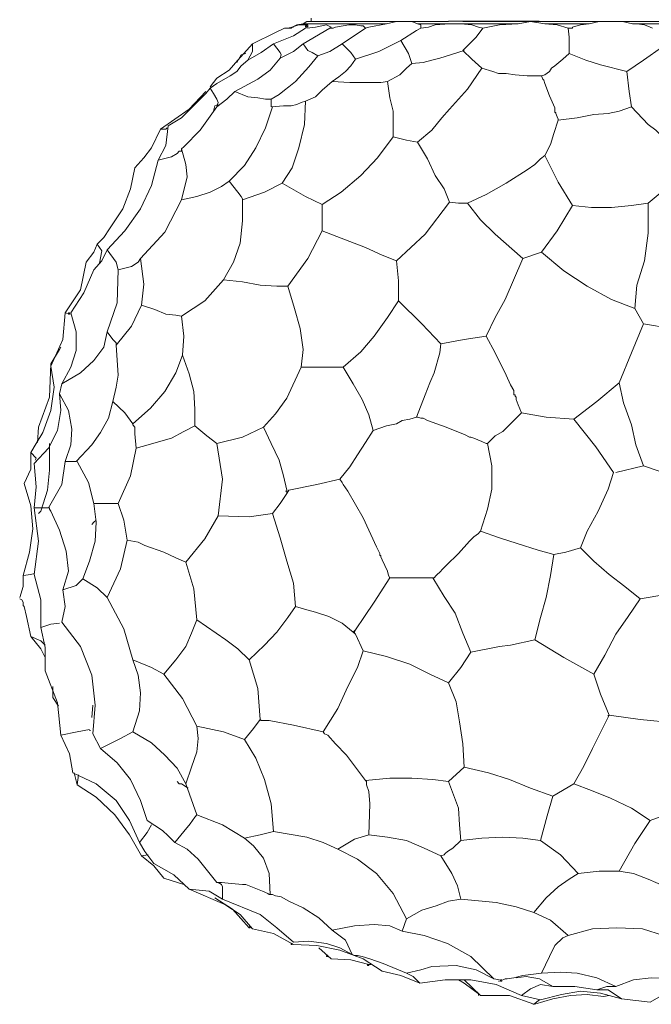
# Model space of a CAD drawing. Header units: inches. Extents: x 74 to 225, y -126 to 294.
# Tile 1 of 4: x 74 to 157, y -126 to 3. Entities that reach past the tile are written whole.
import ezdxf

# ---------------------------------------------------------------- set-up
doc = ezdxf.new("R2010")
doc.units = ezdxf.units.IN
doc.header["$MEASUREMENT"] = 0
doc.layers.add('Livello 1', color=7, linetype='Continuous')

msp = doc.modelspace()

# ---------------------------------------------------------------- linework, layer by layer
at = {"layer": 'Livello 1', "color": 178, "lineweight": 9, "true_color": 0x040404}
for points in [[(112.12, 2.98), (112.12, 2.54)], [(186.81, 2.5), (186.36, 2.5), (186.21, 2.5), (185.91, 2.5), (184.71, 2.5), (180.05, 2.51), (160.96, 2.53), (142.02, 2.57), (137.21, 2.57), (136, 2.57), (135.85, 2.57), (135.7, 2.57), (135.55, 2.57), (135.25, 2.57), (134.8, 2.57), (133.45, 2.58), (131.79, 2.58), (130.59, 2.58), (130.14, 2.58)], [(104.42, -0.37), (107.47, 1.09), (108.63, 1.66), (109.07, 1.66), (109.65, 1.81), (109.8, 1.81)], [(107.18, -0.37), (109.8, 0.65), (111.4, 1.66)], [(108.63, 1.66), (109.22, 1.66), (110.52, 2.1), (111.69, 2.1), (111.69, 1.81)], [(109.65, 1.81), (109.51, 1.66), (108.92, 1.66)], [(111.1, 2.25), (110.23, 2.1), (109.65, 1.81)], [(112.12, 2.54), (111.54, 2.54), (111.1, 2.25)], [(122, 2.25), (111.1, 2.25)], [(111.1, -0.37), (114.59, 1.66), (114.74, 1.81), (114.16, 2.1), (112.7, 1.81), (111.54, 1.66)], [(111.54, 1.81), (111.54, 1.96), (111.4, 1.96), (111.4, 1.81), (111.54, 1.81)], [(111.54, 1.81), (111.54, 1.81)], [(111.54, 1.81), (111.54, 1.81)], [(111.54, 1.81), (111.54, 1.81)], [(111.54, 1.81), (111.54, 1.81)], [(130.14, 2.54), (112.12, 2.54)], [(130.14, 2.54), (112.12, 2.54)], [(114.59, 1.66), (114.88, 1.66), (115.03, 1.66), (115.32, 1.81), (117.06, 2.1), (117.93, 2.1), (118.66, 1.96), (118.95, 1.96), (119.1, 1.81), (119.24, 1.66)], [(126.51, 1.66), (126.51, 2.1), (126.07, 2.25), (125.34, 2.54), (123.31, 2.54), (122, 2.25), (119.68, 1.81), (119.24, 1.66), (116.19, -0.37)], [(123.89, 0.07), (125.92, 1.37), (126.51, 1.66)], [(130.28, 2.25), (126.07, 2.25)], [(126.51, 1.66), (127.52, 1.81), (128.4, 2.1), (130.28, 2.25)], [(130.28, 2.25), (131.74, 2.25)], [(131.74, 2.25), (133.19, 2.1), (134.06, 1.81), (134.65, 1.66)], [(139.29, 2.25), (131.74, 2.25)], [(186.81, 2.54), (186.38, 2.54), (186.23, 2.54), (185.94, 2.54), (184.78, 2.54), (180.27, 2.54), (161.82, 2.54), (143.51, 2.54), (138.86, 2.54), (137.7, 2.54), (137.55, 2.54), (137.41, 2.54), (137.26, 2.54), (136.97, 2.54), (136.53, 2.54), (135.23, 2.54), (133.63, 2.54), (132.46, 2.54), (132.03, 2.54)], [(145.98, -1.67), (145.98, 0.5), (145.83, 1.66), (144.38, 2.1), (142.78, 2.25), (140.89, 2.54), (139.29, 2.25), (136.82, 2.1), (134.65, 1.66), (133.77, 0.5), (132.03, -1.24)], [(148.59, 2.25), (142.78, 2.25)], [(145.83, 1.66), (146.41, 1.66), (146.41, 1.81), (147.43, 2.1), (148.59, 2.25)], [(148.59, 2.25), (149.9, 2.54), (152.95, 2.54), (154.26, 2.25)], [(154.26, 2.25), (154.84, 2.25), (155.86, 2.1), (156.59, 1.81), (156.88, 1.66)], [(159.35, 2.25), (154.26, 2.25)], [(117.93, -2.4), (120.99, -1.39), (123.89, 0.07)], [(125.34, -2.98), (124.91, -1.67), (123.89, 0.07)], [(99.77, -4.87), (101.37, -3.86), (102.53, -2.55), (104.42, -0.37)], [(104.42, -0.37), (104.42, -1.39), (104.13, -1.97), (103.84, -2.55)], [(103.84, -2.55), (105.58, -1.53), (107.18, -0.37)], [(116.19, -0.37), (114.59, -1.39), (112.99, -1.97), (111.83, -3.42), (110.09, -5.31), (109.22, -6.03), (108.63, -6.47), (107.91, -7.05), (106.89, -7.63)], [(107.18, -0.37), (108.05, -1.53), (108.2, -1.82), (108.05, -2.26)], [(108.05, -2.26), (109.8, -1.39), (111.1, -0.37)], [(112.99, -1.97), (112.27, -1.53), (111.69, -1.24), (111.1, -0.37)], [(116.19, -0.37), (117.35, -1.53), (117.93, -2.4)], [(132.17, -1.24), (128.98, -2.26), (127.96, -2.55), (126.8, -2.84), (125.34, -2.98), (124.62, -3.56), (123.75, -4.44), (122.15, -5.31)], [(132.03, -1.24), (133.19, -2.4), (134.5, -3.56)], [(158.18, -0.8), (155.72, -2.55), (153.53, -4)], [(103.84, -2.55), (102.97, -3.27), (102.39, -4), (101.51, -4.58), (99.77, -5.6), (98.9, -6.18)], [(102.1, -6.62), (105.15, -5.02), (106.74, -3.86), (108.05, -2.26)], [(102.97, -1.82), (102.39, -2.84)], [(102.97, -1.82), (103.55, -1.67)], [(117.93, -2.4), (117.35, -3.27), (116.63, -4), (115.76, -4.73), (114.88, -5.31)], [(142.35, -4.58), (142.78, -4.44), (143.36, -4), (143.65, -3.56), (144.09, -3.27), (145.11, -2.4), (145.98, -1.67)], [(153.53, -4), (150.05, -3.13), (148.16, -2.55), (145.98, -1.67)], [(134.5, -3.56), (132.61, -6.33), (130.28, -8.94), (129.27, -10.1), (127.96, -11.7), (126.07, -13.3)], [(134.5, -3.56), (135.95, -4), (136.68, -4.29), (137.7, -4.29), (138.86, -4.44), (140.46, -4.58), (142.35, -4.58)], [(98.9, -6.03), (99.77, -4.87)], [(144.53, -10.39), (144.53, -10.25), (144.38, -9.96), (144.23, -9.52), (144.23, -9.38), (144.09, -9.38), (144.09, -9.23), (144.09, -8.8), (143.36, -7.2), (142.78, -5.6), (142.64, -5.16), (142.49, -5.02), (142.35, -4.58)], [(154.12, -8.65), (153.83, -6.62), (153.53, -4)], [(98.9, -6.18), (98.32, -6.91), (95.12, -10.1), (93.38, -11.12)], [(98.9, -6.18), (99.34, -6.91), (99.77, -7.63), (99.92, -8.07), (99.77, -8.65)], [(122.87, -12.57), (122.87, -9.23), (122.44, -7.49), (122.15, -5.31), (121.28, -5.45), (117.21, -5.45), (114.88, -5.31), (113.57, -6.47), (112.7, -7.34), (111.4, -7.92)], [(92.36, -11.56), (96.14, -8.94), (98.32, -6.62)], [(99.77, -8.65), (101.08, -7.63), (102.1, -6.62)], [(106.89, -7.63), (106.16, -7.63), (105.15, -7.49), (103.84, -7.34), (102.1, -6.62)], [(106.89, -8.65), (106.89, -7.63)], [(95.12, -14.17), (95.41, -13.88), (97.59, -11.7), (99.77, -8.65)], [(99.34, -9.23), (99.48, -8.5), (99.92, -8.36)], [(101.37, -18.39), (103.4, -16.35), (104.86, -14.03), (106.16, -11.41), (107.04, -8.65)], [(108.34, -18.68), (109.65, -16.64), (110.52, -14.03), (111.25, -10.98), (111.4, -7.92), (110.81, -8.07), (110.23, -8.36), (109.51, -8.5), (108.49, -8.5), (106.89, -8.65)], [(158.77, -12.87), (158.62, -12.57), (157.89, -12.28), (157.31, -11.7), (156.3, -10.98), (154.12, -8.65), (152.52, -9.23), (151.07, -9.52), (149.18, -9.67), (147, -10.1), (144.53, -10.39), (143.94, -12.14), (143.51, -13.59), (142.78, -15.04)], [(89.02, -16.64), (90.18, -15.34), (91.2, -14.03), (92.36, -11.56)], [(92.07, -15.63), (93.09, -13.74), (93.38, -11.12)], [(93.23, -11.41), (93.09, -11.56), (92.36, -11.56)], [(113.57, -21.44), (116.04, -19.84), (118.66, -17.66), (120.84, -15.34), (122.87, -12.57)], [(130.28, -21.15), (129.56, -19.4), (128.4, -17.66), (127.38, -15.48), (126.07, -13.3), (124.62, -13.01), (122.87, -12.57)], [(92.07, -15.63), (93.81, -15.19), (94.54, -14.75), (94.83, -14.46), (95.12, -14.46), (95.12, -14.17)], [(95.12, -14.17), (95.7, -16.21), (95.85, -17.81), (95.12, -20.86)], [(142.78, -15.04), (142.2, -15.48), (141.47, -16.21), (140.46, -16.93), (137.7, -18.68), (135.08, -20.13), (132.61, -21.29)], [(142.78, -15.04), (144.53, -18.53), (146.41, -21.59)], [(89.02, -16.64), (88.44, -19.4), (87.42, -22.02), (85.67, -24.63), (84.95, -25.8), (84.08, -26.67)], [(85.38, -27.39), (87.71, -24.92), (89.74, -22.02), (91.2, -18.97), (92.07, -15.63)], [(95.12, -20.86), (97.15, -20.42), (98.9, -19.84), (100.35, -19.11), (101.37, -18.39)], [(101.37, -18.39), (102.53, -19.84), (102.97, -20.42), (103.11, -20.71), (103.11, -20.86)], [(103.11, -20.86), (106.02, -19.84), (108.34, -18.68)], [(108.34, -18.68), (111.4, -20.42), (113.57, -21.44)], [(156.3, -21.29), (157.89, -19.99)], [(89.74, -28.56), (92.94, -25.07), (95.12, -20.86)], [(100.64, -31.32), (101.95, -29), (102.82, -26.53), (103.11, -23.62), (103.11, -20.86)], [(109.07, -32.19), (111.69, -28.56), (113.57, -24.92), (113.57, -21.44)], [(123.31, -28.85), (127.09, -25.36), (130.28, -21.15)], [(139.88, -28.56), (136.24, -25.36), (134.35, -23.47), (132.61, -21.29), (131.45, -21.29), (130.28, -21.15)], [(142.35, -27.69), (144.38, -24.92), (146.41, -21.59)], [(146.41, -21.59), (148.89, -21.87), (151.5, -21.87), (154.12, -21.59), (156.3, -21.29)], [(156.3, -21.29), (156.3, -25.22), (155.86, -28.85), (154.84, -32.05), (154.55, -35.1)], [(113.57, -24.92), (116.63, -26.09), (119.24, -27.11), (121.42, -28.12), (123.31, -28.85)], [(82.62, -29), (83.64, -27.69), (84.08, -26.67)], [(84.08, -26.67), (84.66, -27.54), (84.37, -29.14)], [(83.64, -30.01), (84.66, -28.85), (85.38, -27.39)], [(85.38, -27.39), (86.55, -29), (86.84, -30.01)], [(139.88, -28.56), (142.35, -27.69)], [(142.35, -27.69), (145.25, -30.16), (148.3, -32.19), (151.5, -33.93), (154.55, -35.1)], [(79.86, -35.68), (81.9, -32.63), (82.62, -29)], [(86.84, -30.01), (88.58, -29.58), (89.45, -29), (89.74, -28.56)], [(89.74, -28.56), (90.18, -31.9), (89.89, -34.66)], [(123.31, -28.85), (123.6, -31.46), (123.6, -34.08)], [(135.08, -38.73), (136.24, -36.26), (137.55, -33.93), (139.88, -28.56)], [(83.64, -30.01), (82.33, -33.06), (80.59, -35.68)], [(85.38, -38.15), (86.69, -34.37), (86.84, -30.01)], [(95.12, -36.11), (98.17, -34.08), (100.64, -31.32)], [(100.64, -31.32), (103.11, -31.61), (105.44, -32.05), (107.62, -32.19), (109.07, -32.19)], [(109.07, -32.19), (109.94, -35.1), (110.67, -37.71), (111.1, -40.48), (110.81, -42.8)], [(86.55, -39.89), (88.58, -37.42), (89.89, -34.66)], [(89.89, -34.66), (91.63, -35.24), (93.09, -35.82), (94.39, -35.97), (95.12, -36.11)], [(116.34, -42.8), (118.66, -40.76), (120.4, -38.73), (122.15, -36.26), (123.6, -34.08)], [(123.6, -34.08), (126.65, -37.13), (129.12, -39.75)], [(77.97, -42.65), (79.57, -39.17), (79.86, -35.68)], [(80.59, -35.68), (81.32, -38.15), (81.32, -40.62), (80.59, -42.8), (79.43, -44.98)], [(79.86, -35.68), (80.59, -35.82)], [(80.44, -35.82), (80.44, -35.68), (80.3, -35.68), (80.3, -35.82), (80.44, -35.82)], [(80.44, -35.82), (80.44, -35.82)], [(80.44, -35.82), (80.44, -35.82)], [(80.44, -35.82), (80.44, -35.82)], [(80.44, -35.82), (80.44, -35.82)], [(95.12, -36.11), (95.41, -38.73), (95.27, -41.2)], [(154.55, -35.1), (155.72, -37.13)], [(152.52, -44.83), (154.12, -40.91), (155.72, -37.13)], [(155.72, -37.13), (159.35, -37.71), (163.27, -37.86)], [(79.43, -44.98), (81.9, -43.53), (83.64, -41.93), (84.95, -40.18), (85.38, -38.15)], [(85.38, -38.15), (86.11, -39.17), (86.55, -39.6), (86.55, -39.89)], [(129.12, -39.75), (132.17, -39.17), (135.08, -38.73)], [(135.08, -38.73), (136.24, -40.91), (137.7, -43.82), (138.28, -45.12), (138.71, -45.85), (138.71, -46.43), (138.86, -46.43), (138.86, -46.58), (139, -46.72), (139, -47.01), (139.29, -47.74), (139.73, -48.76)], [(86.11, -47.3), (86.55, -45.42), (86.84, -43.82), (86.55, -39.89)], [(129.12, -39.75), (128.98, -40.91), (128.25, -43.53), (127.67, -44.83), (127.09, -46.43), (125.92, -49.34)], [(79.14, -40.48), (77.97, -42.36)], [(79.28, -40.18), (79.14, -40.48)], [(88.73, -50.21), (91.05, -48.18), (92.94, -46), (94.39, -43.53), (95.27, -41.2)], [(95.27, -41.2), (96.14, -43.67), (96.72, -46), (96.86, -48.32), (96.86, -50.5)], [(77.97, -42.36), (77.83, -46.72), (76.37, -50.65)], [(77.97, -42.65), (78.41, -45.42), (77.97, -48.47), (76.96, -51.37), (76.08, -52.82), (75.36, -53.99)], [(105.87, -50.65), (107.47, -48.9), (108.92, -46.87), (110.81, -42.8)], [(110.81, -42.8), (116.34, -42.8)], [(116.34, -42.8), (117.64, -44.98), (118.81, -47.01), (119.68, -49.05), (120.26, -51.08)], [(79.14, -46.28), (79.43, -44.98)], [(146.56, -49.63), (149.61, -47.3), (152.52, -44.83)], [(152.52, -44.83), (153.1, -47.45), (154.12, -50.36), (154.7, -52.97), (155.72, -55.73)], [(75.79, -55.44), (77.68, -53.41), (78.85, -51.08), (79.28, -48.47), (79.14, -46.28), (80.3, -48.47), (80.73, -50.94), (80.59, -52.97), (79.86, -55.15)], [(81.32, -55.15), (83.35, -52.97), (84.51, -51.37), (85.53, -49.48), (86.11, -47.3)], [(86.11, -47.3), (87.71, -48.76), (88.73, -50.21)], [(135.23, -52.82), (136.24, -51.81), (137.26, -51.23), (139.73, -48.76)], [(139.73, -48.76), (142.93, -49.34), (146.56, -49.63)], [(86.84, -60.67), (88.44, -57.04), (89.16, -53.41), (89.02, -51.52), (89.02, -50.65), (88.73, -50.36), (88.73, -50.21)], [(120.26, -51.08), (122, -50.5), (123.31, -50.21), (124.04, -49.77), (125.05, -49.63), (125.92, -49.34)], [(125.92, -49.34), (126.07, -49.34), (126.51, -49.48), (126.65, -49.48), (126.8, -49.48), (127.38, -49.77), (129.85, -50.65), (132.32, -51.66), (132.9, -51.96), (133.05, -51.96), (133.48, -52.1), (134.5, -52.53), (135.08, -52.82), (135.23, -52.82)], [(146.56, -49.63), (149.47, -53.26), (151.79, -56.6)], [(76.37, -50.65), (76.23, -52.68)], [(89.16, -53.41), (90.76, -52.97), (91.78, -52.68), (93.81, -52.1), (95.41, -51.23), (96.86, -50.5)], [(96.86, -50.5), (98.46, -51.81), (99.77, -52.82), (100.5, -57.48), (99.92, -62.27)], [(99.77, -52.82), (103.11, -51.96), (105.87, -50.65)], [(105.87, -50.65), (106.89, -52.82), (107.91, -55), (108.49, -57.04), (108.92, -58.93)], [(115.9, -57.48), (117.21, -55.88), (118.22, -54.28), (119.24, -52.68), (120.26, -51.08)], [(76.67, -61.69), (77.54, -58.93), (77.83, -56.32), (77.83, -52.82)], [(135.23, -52.82), (135.81, -55.73), (135.81, -58.78), (135.23, -61.4), (134.35, -64.31)], [(74.49, -58.06), (75.36, -56.17), (75.36, -53.99)], [(75.36, -53.99), (76.08, -54.72), (75.94, -55)], [(75.79, -55.44), (76.08, -58.49), (75.79, -61.25)], [(77.68, -61.25), (79.43, -58.2), (79.86, -55.15)], [(79.86, -55.15), (81.32, -55.15)], [(81.46, -55.15), (82.91, -57.91), (83.64, -60.67)], [(147.43, -66.48), (148.3, -64.31), (149.76, -61.69), (151.07, -58.78), (151.79, -56.6)], [(152.08, -56.6), (155.72, -55.73)], [(155.72, -55.73), (157.89, -56.46), (160.36, -57.18)], [(74.49, -58.06), (75.36, -60.96), (75.65, -64.01), (75.21, -67.07), (74.34, -70.12)], [(109.22, -58.93), (112.85, -58.2), (115.9, -57.48)], [(115.9, -57.48), (116.19, -57.91), (116.34, -58.2), (116.92, -59.07), (118.95, -62.56), (120.69, -66.34), (121.13, -67.21), (121.13, -67.5), (121.28, -67.5), (121.28, -67.65), (121.42, -68.08), (122.15, -69.54), (122.29, -70.12), (122.44, -70.41)], [(107.04, -61.98), (108.05, -60.67), (108.92, -59.36), (108.92, -58.93)], [(109.22, -58.93), (108.92, -59.36)], [(82.19, -70.55), (83.06, -68.23), (83.79, -65.61), (83.93, -63.14), (83.64, -60.67)], [(83.64, -60.67), (86.84, -60.67)], [(86.84, -60.67), (87.56, -62.85), (88, -65.47)], [(75.79, -61.25), (77.68, -61.25)], [(75.79, -69.97), (76.37, -65.61), (75.79, -61.25)], [(76.67, -61.69), (76.37, -61.98)], [(77.68, -61.25), (77.83, -61.25), (77.83, -61.4), (77.97, -61.69), (79.14, -64.16), (80.01, -66.92), (80.3, -69.54), (79.57, -72.01)], [(99.92, -62.27), (103.98, -62.42), (107.04, -61.98)], [(107.04, -61.98), (108.05, -65.18), (108.92, -68.23), (109.8, -71.13), (110.09, -74.18)], [(83.93, -62.85), (83.64, -63.14), (83.35, -63.43)], [(95.7, -68.37), (98.17, -65.32), (99.92, -62.27)], [(128.1, -70.41), (128.25, -70.41), (128.54, -70.12), (129.12, -69.54), (129.27, -69.39), (129.41, -69.25), (129.85, -68.81), (131.45, -67.21), (132.9, -65.61), (133.34, -65.18), (133.48, -65.03), (134.06, -64.6), (134.21, -64.45), (134.35, -64.31)], [(134.35, -64.31), (136.82, -65.18), (139.15, -65.9), (141.91, -66.78), (143.94, -67.36)], [(85.38, -73.02), (87.13, -69.25), (88, -65.47)], [(88, -65.47), (89.45, -65.76), (90.32, -66.19), (92.79, -67.07), (94.39, -67.79), (95.7, -68.37)], [(143.94, -67.36), (145.54, -67.07), (147.43, -66.48)], [(147.43, -66.48), (149.18, -68.23), (151.21, -69.97), (153.25, -71.57), (155.28, -73.17)], [(95.7, -68.37), (96.72, -71.86), (97.15, -75.93)], [(143.94, -67.36), (143.51, -70.12), (142.93, -73.02), (142.2, -75.64), (141.47, -78.55)], [(73.91, -73.02), (74.34, -71.57), (74.34, -70.12)], [(74.34, -70.12), (75.36, -69.97), (75.79, -69.83)], [(75.79, -69.97), (76.67, -73.32), (76.67, -76.95)], [(79.57, -72.01), (81.32, -71.43), (82.19, -70.55)], [(82.19, -70.55), (84.08, -71.71), (85.38, -73.02)], [(117.93, -77.24), (119.1, -75.49), (120.4, -73.6), (122.44, -70.41)], [(122.44, -70.41), (128.1, -70.41)], [(128.1, -70.41), (129.56, -72.88), (131.01, -75.06), (132.03, -77.68), (133.05, -80.15)], [(79.43, -76.22), (79.86, -74.18), (79.57, -72.01)], [(73.91, -73.17), (74.19, -73.32), (74.34, -73.6), (74.34, -74.04), (74.49, -74.18), (74.78, -75.49), (75.36, -78.11)], [(88.73, -81.16), (87.56, -77.09), (85.38, -73.02)], [(149.18, -83.05), (150.63, -80.58), (152.08, -77.82), (153.68, -75.49), (155.28, -73.17)], [(155.28, -73.17), (158.62, -72.59)], [(103.98, -81.16), (106.02, -79.27), (107.62, -77.53), (109.07, -75.64), (110.09, -74.18)], [(110.09, -74.18), (111.54, -74.62), (112.7, -74.91), (114.45, -75.49), (116.19, -76.37), (117.64, -77.53)], [(92.79, -83.05), (94.39, -81.16), (95.7, -79.42), (96.43, -77.68), (97.15, -75.93)], [(97.15, -75.93), (100.93, -78.55), (102.53, -79.71), (103.98, -81.16)], [(76.67, -76.95), (77.97, -76.51), (79.14, -76.37)], [(77.25, -82.61), (77.25, -79.56), (76.67, -76.95)], [(79.43, -76.22), (81.9, -79.42), (83.35, -83.2), (83.79, -87.12), (83.5, -90.9)], [(117.93, -77.24), (117.64, -77.53), (117.93, -77.82)], [(117.93, -77.24), (117.79, -77.53), (117.79, -77.68), (117.93, -77.82), (118.95, -80)], [(75.36, -78.11), (76.67, -78.69), (77.25, -79.27)], [(77.25, -80.87), (76.67, -79.71), (75.36, -78.11)], [(133.05, -80.15), (136.82, -79.42), (138.28, -79.27), (141.47, -78.55)], [(141.47, -78.55), (145.25, -80.87), (149.18, -83.05)], [(113.72, -90.61), (115.61, -87.55), (116.92, -84.65), (118.22, -82.18), (118.95, -80)], [(118.95, -80), (122, -80.72), (125.05, -81.74), (127.67, -83.05), (130.14, -84.21)], [(88.73, -81.16), (91.2, -82.18), (92.79, -83.05)], [(88.73, -90.61), (89.6, -87.85), (89.74, -85.52), (89.45, -83.2), (88.73, -81.16)], [(103.98, -81.16), (105.15, -84.94), (105.44, -89.01)], [(130.14, -84.21), (131.74, -82.18), (133.05, -80.15)], [(77.25, -82.61), (78.85, -86.83), (79.28, -91.04)], [(97.15, -89.88), (95.27, -86.25), (92.79, -83.05)], [(149.18, -83.05), (150.05, -85.67), (151.21, -88.43)], [(78.26, -86.1), (78.26, -84.65)], [(130.14, -84.21), (131.16, -86.68), (131.59, -89.3), (132.03, -92.2), (132.17, -95.26)], [(78.26, -86.1), (78.99, -87.26)], [(83.5, -87.12), (83.35, -88.72)], [(103.4, -91.62), (104.57, -90.17), (105.44, -89.01)], [(105.44, -89.01), (105.58, -89.15), (106.6, -89.15), (109.8, -89.73), (113.72, -90.61)], [(146.56, -97.44), (147.87, -95.11), (149.03, -92.79), (151.21, -88.43)], [(151.21, -88.43), (155.28, -89.01), (159.78, -89.44)], [(79.28, -91.04), (81.46, -90.61), (83.06, -90.32)], [(95.7, -97.44), (96.43, -95.26), (97.15, -93.22), (97.3, -91.48), (97.15, -89.88)], [(97.15, -89.88), (100.64, -90.61), (103.4, -91.62)], [(80.88, -95.98), (80.44, -93.51), (79.28, -91.04)], [(83.5, -90.9), (84.51, -92.79)], [(84.51, -92.79), (87.13, -91.48), (88.73, -90.61), (91.2, -92.06), (92.94, -93.66), (94.54, -95.4), (95.7, -97.44)], [(103.4, -91.62), (104.86, -94.09), (106.02, -96.86), (106.89, -100.05), (107.18, -103.69)], [(113.72, -90.61), (113.86, -90.9), (114.3, -91.04), (115.32, -92.2), (116.77, -93.66), (119.24, -97)], [(84.51, -92.79), (86.69, -94.68), (88.44, -96.86), (89.74, -99.62), (90.61, -102.23)], [(130.14, -97.15), (132.17, -95.26)], [(132.17, -95.26), (135.37, -95.98), (138.13, -96.86), (140.89, -98.02), (143.8, -99.04)], [(80.88, -95.98), (83.93, -97.44), (86.55, -99.62), (88.29, -102.23), (89.6, -105.14)], [(89.89, -106.88), (88.29, -104.12), (86.4, -101.5), (83.93, -99.18), (81.46, -97.58), (81.03, -95.98)], [(81.46, -97.58), (81.61, -96.27)], [(119.24, -97), (122.44, -96.71), (125.34, -96.71), (128.1, -96.86), (130.14, -97.15)], [(95.99, -98.02), (95.12, -97.44), (94.83, -97.44), (94.54, -97.15)], [(97.15, -101.5), (95.7, -97.44)], [(119.68, -104.12), (119.82, -100.05), (119.68, -98.45), (119.39, -97.58), (119.39, -97.15), (119.24, -97)], [(130.14, -97.15), (131.45, -100.63), (131.59, -102.81), (131.74, -104.85)], [(143.8, -99.04), (146.56, -97.44)], [(146.56, -97.44), (148.89, -98.31), (151.36, -99.33), (154.12, -100.63), (156.59, -102.23)], [(143.8, -99.04), (143.07, -101.65), (142.2, -104.85)], [(156.59, -102.23), (160.95, -100.63), (165.45, -99.76)], [(94.25, -105.14), (95.41, -103.69), (96.28, -102.67), (96.86, -101.8), (97.15, -101.5)], [(97.15, -101.5), (100.5, -102.81), (103.4, -104.56)], [(89.6, -105.14), (90.61, -103.83), (91.2, -102.81)], [(90.61, -102.23), (92.65, -103.54), (93.38, -104.27), (94.25, -105.14)], [(152.52, -108.91), (154.55, -105.28), (156.59, -102.23)], [(103.4, -104.56), (105.44, -104.12), (107.18, -103.69)], [(106.74, -111.97), (106.6, -109.21), (105.87, -107.17), (104.57, -105.57), (103.4, -104.56)], [(107.18, -103.69), (111.54, -104.41), (113.72, -105.14), (115.61, -106.01)], [(115.61, -106.01), (117.79, -104.7), (119.68, -104.12)], [(119.68, -104.12), (122.15, -104.41), (124.62, -104.85), (126.94, -105.86), (129.12, -106.88)], [(131.74, -104.85), (134.5, -104.56), (137.26, -104.41), (139.88, -104.56), (142.2, -104.85)], [(91.49, -107.9), (90.32, -106.3), (89.6, -105.14)], [(94.25, -105.14), (95.85, -106.01), (97.3, -107.32), (99.77, -110.37)], [(129.12, -106.88), (129.56, -106.74), (129.71, -106.59), (129.99, -106.3), (130.72, -105.86), (131.74, -104.85)], [(142.2, -104.85), (144.82, -106.74), (147.14, -109.21)], [(89.89, -106.88), (90.76, -106.74)], [(92.79, -109.79), (91.49, -108.19), (89.89, -106.88)], [(124.62, -115.16), (122.87, -111.82), (120.69, -109.21), (118.22, -107.32), (115.61, -106.01)], [(131.74, -112.55), (131.3, -110.8), (130.58, -109.21), (129.12, -106.88)], [(91.49, -107.9), (94.1, -109.35), (96.14, -111.24)], [(147.14, -109.21), (145.98, -109.93), (144.53, -110.95), (142.93, -112.4), (141.33, -114.29)], [(147.14, -109.21), (149.9, -108.91), (152.52, -108.91)], [(152.52, -108.91), (154.41, -109.21), (156.3, -109.93), (158.33, -110.8), (160.51, -112.26)], [(95.41, -110.66), (92.79, -109.79)], [(99.77, -110.37), (99.92, -110.37), (100.06, -110.37), (100.35, -110.37), (101.66, -110.51), (103.11, -110.66), (103.4, -110.66), (103.55, -110.66), (103.98, -110.8), (105.73, -111.53), (106.45, -111.82), (106.6, -111.97), (106.74, -111.97)], [(100.5, -112.55), (100.5, -110.95), (100.35, -110.66), (99.92, -110.37), (99.77, -110.37)], [(96.14, -111.24), (98.75, -111.53), (100.5, -112.55)], [(104.42, -116.47), (102.82, -114.58), (100.79, -113.27), (96.14, -111.24)], [(106.74, -111.97), (107.04, -111.97), (107.47, -112.11), (108.2, -112.26), (109.22, -112.84), (111.1, -113.71), (113.14, -115.02), (114.88, -116.62)], [(103.98, -116.33), (101.8, -113.86), (99.48, -112.4)], [(100.5, -112.55), (105.44, -114.58), (107.62, -116.33), (109.8, -118.22)], [(124.62, -115.16), (126.65, -114), (128.54, -113.42), (130.14, -112.84), (131.74, -112.55)], [(131.74, -112.55), (136.39, -112.98), (139, -113.57), (141.33, -114.29)], [(141.33, -114.29), (143.51, -115.31), (145.83, -117.34)], [(104.13, -116.33), (104.13, -116.18), (103.98, -116.18), (103.98, -116.33), (104.13, -116.33)], [(114.88, -116.62), (117.79, -116.04), (120.4, -115.89), (122.44, -116.04), (124.04, -116.76)], [(124.04, -116.76), (124.62, -115.16)], [(104.13, -116.33), (104.13, -116.33)], [(104.13, -116.33), (104.13, -116.33)], [(104.13, -116.33), (104.13, -116.33)], [(104.13, -116.33), (104.13, -116.33)], [(104.42, -116.47), (107.18, -117.05), (109.8, -118.51)], [(117.5, -119.81), (116.63, -117.92), (114.88, -116.62)], [(124.04, -116.76), (126.94, -117.34), (129.99, -118.36), (133.05, -120.1), (136.1, -123.01)], [(142.35, -122.28), (143.36, -120.1), (144.09, -118.65), (145.11, -117.63), (145.83, -117.34)], [(145.83, -117.34), (149.03, -116.47), (152.23, -116.33), (155.57, -116.47), (158.33, -117.34)], [(109.65, -118.51), (109.65, -118.36), (109.51, -118.36), (109.51, -118.51), (109.65, -118.51)], [(109.65, -118.51), (109.65, -118.51)], [(109.65, -118.51), (109.65, -118.51)], [(109.65, -118.51), (109.65, -118.51)], [(109.65, -118.51), (109.65, -118.51)], [(109.8, -118.22), (111.83, -118.07), (114.16, -118.36), (115.9, -118.94), (117.5, -119.81)], [(121.42, -121.99), (118.95, -120.39), (115.9, -119.23), (112.85, -118.65), (109.8, -118.51)], [(114.74, -120.39), (113.14, -118.94)], [(114.3, -120.1), (114.3, -119.96), (114.16, -119.96), (114.16, -120.1), (114.3, -120.1)], [(117.5, -119.81), (117.79, -119.96), (118.22, -119.96), (118.81, -120.1), (119.82, -120.39), (121.57, -120.98), (124.62, -122.28)], [(114.3, -120.1), (114.3, -120.1)], [(114.3, -120.1), (114.3, -120.1)], [(114.3, -120.1), (114.3, -120.1)], [(114.3, -120.1), (114.3, -120.1)], [(119.68, -121.12), (117.35, -120.54), (114.74, -120.39)], [(119.68, -121.12), (119.53, -121.12), (119.53, -121.27), (119.68, -121.27), (119.68, -121.12)], [(119.53, -121.12), (119.53, -121.27), (119.68, -121.27), (119.53, -121.12)], [(119.53, -121.12), (119.53, -121.27), (119.68, -121.27), (119.53, -121.12)], [(119.53, -121.12), (119.68, -121.12), (119.68, -121.27), (119.53, -121.12)], [(119.53, -121.12), (119.68, -121.12), (119.68, -121.27), (119.53, -121.12)], [(119.97, -121.12), (119.68, -121.12)], [(124.62, -122.28), (126.51, -121.85), (127.96, -121.41), (131.16, -121.27), (133.77, -121.85), (136.1, -123.01)], [(121.42, -121.99), (123.89, -122.58), (126.36, -123.59)], [(126.36, -123.59), (125.49, -122.72), (124.62, -122.28)], [(137.26, -123.16), (137.55, -123.01), (137.84, -123.01), (138.71, -122.86), (139.88, -122.58), (142.35, -122.28)], [(142.35, -122.28), (144.82, -122.14), (147, -122.28), (149.61, -122.86), (152.08, -124.03)], [(175.19, -122.28), (172.28, -121.99), (169.52, -122.14), (166.76, -122.72), (164.29, -124.03), (160.22, -124.32), (158.33, -125.05), (156.59, -126.06)], [(126.36, -123.59), (129.71, -123.16), (133.05, -123.16), (136.39, -123.74), (139.73, -125.19)], [(134.21, -125.05), (132.17, -123.59), (131.45, -123.16)], [(134.35, -125.19), (132.17, -123.16)], [(136.1, -123.01), (136.82, -123.16)], [(137.12, -123.3), (137.12, -123.16), (136.97, -123.16), (136.97, -123.3), (137.12, -123.3)], [(137.12, -123.3), (137.12, -123.3)], [(137.12, -123.3), (137.12, -123.3)], [(137.12, -123.3), (137.12, -123.3)], [(137.12, -123.3), (137.12, -123.3)], [(139, -122.86), (140.31, -122.72), (142.05, -123.01), (143.8, -124.03)], [(139.73, -125.19), (140.89, -124.32), (142.2, -123.74), (143.8, -124.03)], [(152.08, -124.03), (154.41, -123.16), (156.73, -122.86), (160.95, -123.01)], [(134.65, -125.19), (134.35, -125.19)], [(141.33, -126.35), (138.13, -125.19), (134.65, -125.19)], [(142.2, -125.77), (139.73, -125.19)], [(150.48, -125.34), (148.3, -125.05), (146.12, -125.19), (143.8, -125.63), (141.47, -126.35)], [(156.59, -126.06), (152.81, -125.63), (150.05, -124.9), (147.43, -124.61), (144.96, -125.05), (142.2, -125.77)], [(143.8, -124.03), (146.71, -124.03), (149.61, -124.46)], [(149.61, -124.46), (150.92, -124.03), (152.08, -124.03)], [(149.61, -124.46), (151.07, -124.46), (152.81, -125.63)], [(151.21, -125.19), (150.48, -125.34)], [(142.05, -125.77), (141.33, -126.35)]]:
    msp.add_lwpolyline(points, dxfattribs=at)
for points in [[(108.92, -59.07), (108.92, -59.07), (108.78, -59.07), (108.78, -59.07), (108.78, -59.07), (108.92, -59.07), (108.92, -59.07)], [(108.78, -59.07), (108.78, -59.07), (108.92, -59.07), (108.92, -59.07), (108.92, -59.07), (108.78, -59.07), (108.78, -59.07)], [(108.78, -59.07), (108.78, -59.07), (108.92, -59.07), (108.92, -59.07), (108.92, -59.07), (108.78, -59.07), (108.78, -59.07)], [(108.78, -59.07), (108.78, -59.07), (108.92, -59.07), (108.92, -59.07), (108.92, -59.07), (108.78, -59.07), (108.78, -59.07)], [(108.78, -59.07), (108.78, -59.07), (108.92, -59.07), (108.92, -59.07), (108.92, -59.07), (108.78, -59.07), (108.78, -59.07)], [(151.07, -88.43), (151.07, -88.43), (151.07, -88.58), (151.07, -88.58), (151.07, -88.58), (151.07, -88.43), (151.07, -88.43)], [(151.07, -88.43), (151.07, -88.43), (151.07, -88.58), (151.07, -88.58), (151.07, -88.58), (151.07, -88.43), (151.07, -88.43)], [(151.07, -88.43), (151.07, -88.43), (151.07, -88.58), (151.07, -88.58), (151.07, -88.58), (151.07, -88.43), (151.07, -88.43)], [(151.07, -88.43), (151.07, -88.43), (151.07, -88.58), (151.07, -88.58), (151.07, -88.58), (151.07, -88.43), (151.07, -88.43)], [(151.07, -88.43), (151.07, -88.43), (151.07, -88.58), (151.07, -88.58), (151.07, -88.58), (151.07, -88.43), (151.07, -88.43)], [(151.07, -88.43), (151.07, -88.43), (151.07, -88.58), (151.07, -88.58), (151.07, -88.58), (151.07, -88.43), (151.07, -88.43)], [(151.07, -88.43), (151.07, -88.43), (151.07, -88.58), (151.07, -88.58), (151.07, -88.58), (151.07, -88.43), (151.07, -88.43)], [(151.07, -88.43), (151.07, -88.43), (151.07, -88.58), (151.07, -88.58), (151.07, -88.58), (151.07, -88.43), (151.07, -88.43)], [(151.07, -88.43), (151.07, -88.43), (151.07, -88.58), (151.07, -88.58), (151.07, -88.58), (151.07, -88.43), (151.07, -88.43)], [(151.07, -88.43), (151.07, -88.43), (151.07, -88.58), (151.07, -88.58), (151.07, -88.58), (151.07, -88.43), (151.07, -88.43)], [(151.07, -88.43), (151.07, -88.43), (151.07, -88.58), (151.07, -88.58), (151.07, -88.58), (151.07, -88.43), (151.07, -88.43)], [(151.07, -88.43), (151.07, -88.43), (151.07, -88.58), (151.07, -88.58), (151.07, -88.58), (151.07, -88.43), (151.07, -88.43)], [(151.07, -88.43), (151.07, -88.43), (151.07, -88.58), (151.07, -88.58), (151.07, -88.58), (151.07, -88.43), (151.07, -88.43)], [(151.07, -88.43), (151.07, -88.43), (151.07, -88.58), (151.07, -88.58), (151.07, -88.58), (151.07, -88.43), (151.07, -88.43)], [(151.07, -88.43), (151.07, -88.43), (151.07, -88.58), (151.07, -88.58), (151.07, -88.58), (151.07, -88.43), (151.07, -88.43)], [(83.21, -90.46), (83.21, -90.46), (83.06, -90.46), (83.06, -90.46), (83.06, -90.46), (83.21, -90.46), (83.21, -90.46)], [(83.06, -90.46), (83.06, -90.46), (83.21, -90.46), (83.21, -90.46), (83.21, -90.46), (83.06, -90.46), (83.06, -90.46)], [(83.06, -90.46), (83.06, -90.46), (83.21, -90.46), (83.21, -90.46), (83.21, -90.46), (83.06, -90.46), (83.06, -90.46)], [(83.06, -90.46), (83.06, -90.46), (83.21, -90.46), (83.21, -90.46), (83.21, -90.46), (83.06, -90.46), (83.06, -90.46)], [(83.06, -90.46), (83.06, -90.46), (83.21, -90.46), (83.21, -90.46), (83.21, -90.46), (83.06, -90.46), (83.06, -90.46)], [(136.82, -123.3), (136.82, -123.3), (136.68, -123.3), (136.68, -123.3), (136.68, -123.3), (136.82, -123.3), (136.82, -123.3)], [(136.68, -123.3), (136.68, -123.3), (136.82, -123.3), (136.82, -123.3), (136.82, -123.3), (136.68, -123.3), (136.68, -123.3)], [(136.68, -123.3), (136.68, -123.3), (136.82, -123.3), (136.82, -123.3), (136.82, -123.3), (136.68, -123.3), (136.68, -123.3)], [(136.68, -123.3), (136.68, -123.3), (136.82, -123.3), (136.82, -123.3), (136.82, -123.3), (136.68, -123.3), (136.68, -123.3)], [(136.68, -123.3), (136.68, -123.3), (136.82, -123.3), (136.82, -123.3), (136.82, -123.3), (136.68, -123.3), (136.68, -123.3)], [(136.82, -123.3), (136.82, -123.3), (136.68, -123.3), (136.68, -123.3), (136.68, -123.3), (136.82, -123.3), (136.82, -123.3)], [(136.68, -123.3), (136.68, -123.3), (136.82, -123.3), (136.82, -123.3), (136.82, -123.3), (136.68, -123.3), (136.68, -123.3)], [(136.68, -123.3), (136.68, -123.3), (136.82, -123.3), (136.82, -123.3), (136.82, -123.3), (136.68, -123.3), (136.68, -123.3)], [(136.68, -123.3), (136.68, -123.3), (136.82, -123.3), (136.82, -123.3), (136.82, -123.3), (136.68, -123.3), (136.68, -123.3)], [(136.68, -123.3), (136.68, -123.3), (136.82, -123.3), (136.82, -123.3), (136.82, -123.3), (136.68, -123.3), (136.68, -123.3)], [(134.06, -125.05), (134.06, -125.05), (134.06, -125.19), (134.06, -125.19), (134.06, -125.19), (134.06, -125.05), (134.06, -125.05)], [(134.06, -125.05), (134.06, -125.05), (134.06, -125.19), (134.06, -125.19), (134.06, -125.19), (134.06, -125.05), (134.06, -125.05)], [(134.06, -125.05), (134.06, -125.05), (134.06, -125.19), (134.06, -125.19), (134.06, -125.19), (134.06, -125.05), (134.06, -125.05)], [(134.06, -125.05), (134.06, -125.05), (134.06, -125.19), (134.06, -125.19), (134.06, -125.19), (134.06, -125.05), (134.06, -125.05)], [(134.06, -125.05), (134.06, -125.05), (134.06, -125.19), (134.06, -125.19), (134.06, -125.19), (134.06, -125.05), (134.06, -125.05)], [(141.33, -126.35), (141.33, -126.35), (141.18, -126.35), (141.18, -126.35), (141.18, -126.35), (141.33, -126.35), (141.33, -126.35)], [(141.18, -126.35), (141.18, -126.35), (141.33, -126.35), (141.33, -126.35), (141.33, -126.35), (141.18, -126.35), (141.18, -126.35)], [(141.18, -126.35), (141.18, -126.35), (141.33, -126.35), (141.33, -126.35), (141.33, -126.35), (141.18, -126.35), (141.18, -126.35)], [(141.18, -126.35), (141.18, -126.35), (141.33, -126.35), (141.33, -126.35), (141.33, -126.35), (141.18, -126.35), (141.18, -126.35)], [(141.18, -126.35), (141.18, -126.35), (141.33, -126.35), (141.33, -126.35), (141.33, -126.35), (141.18, -126.35), (141.18, -126.35)], [(141.33, -126.35), (141.33, -126.35), (141.18, -126.35), (141.18, -126.35), (141.18, -126.35), (141.33, -126.35), (141.33, -126.35)], [(141.18, -126.35), (141.18, -126.35), (141.33, -126.35), (141.33, -126.35), (141.33, -126.35), (141.18, -126.35), (141.18, -126.35)], [(141.18, -126.35), (141.18, -126.35), (141.33, -126.35), (141.33, -126.35), (141.33, -126.35), (141.18, -126.35), (141.18, -126.35)], [(141.18, -126.35), (141.18, -126.35), (141.33, -126.35), (141.33, -126.35), (141.33, -126.35), (141.18, -126.35), (141.18, -126.35)], [(141.18, -126.35), (141.18, -126.35), (141.33, -126.35), (141.33, -126.35), (141.33, -126.35), (141.18, -126.35), (141.18, -126.35)]]:
    msp.add_open_spline(points, degree=3, knots=[0, 0, 0, 0, 1, 1, 1, 2, 2, 2, 2], dxfattribs=at)

doc.saveas('drawing.dxf')
